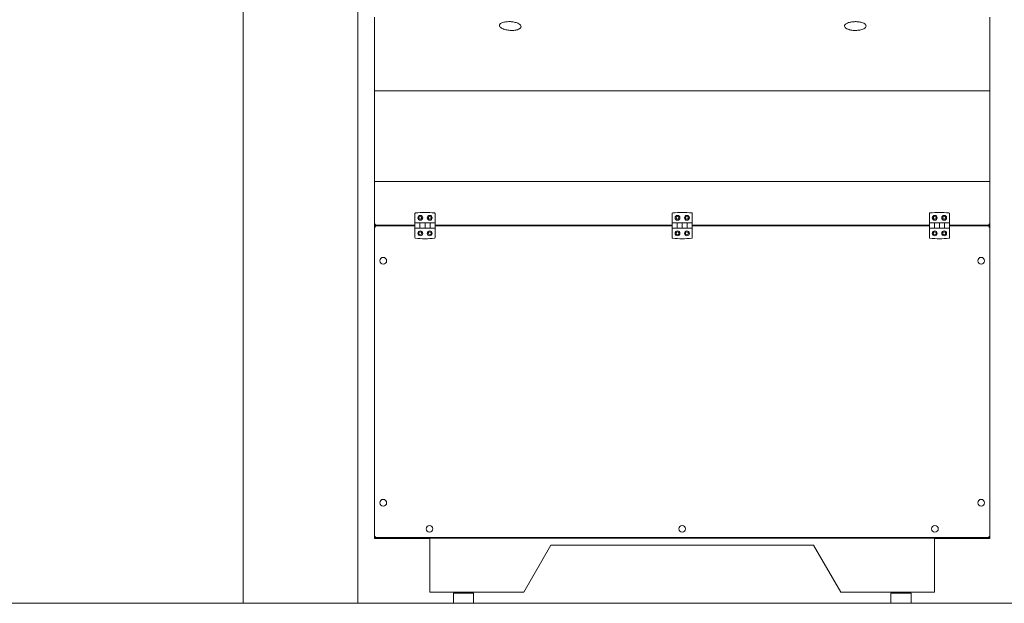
# Model space of a CAD drawing. Header units: millimetres. Extents: x 17747 to 112039, y -74980 to 446921.
# Tile 239 of 256: x 52622 to 54085, y 212307 to 213174. Entities that reach past the tile are written whole.
import ezdxf

# ---------------------------------------------------------------- set-up
doc = ezdxf.new("R2010")
doc.units = ezdxf.units.MM
doc.linetypes.add('phl_thick', pattern=[0])
doc.layers.add('VZT_21 ZAŘÍZENÍ - OBRYS', color=7, linetype='Continuous', lineweight=5)
doc.layers.add('VZT_50 POPIS - OBECNE', color=7, linetype='Continuous', lineweight=5)

msp = doc.modelspace()

# ---------------------------------------------------------------- linework, layer by layer
at = {"layer": 'VZT_21 ZAŘÍZENÍ - OBRYS'}
for p, q in [((53149.3, 212869.7), (53149.3, 213177.7)), ((54063.5, 213177.7), (54063.5, 212869.7)), ((53209.3, 212872.2), (53209.3, 212886)), ((53239.3, 212886), (53239.3, 212872.2)), ((53591.4, 212872.2), (53591.4, 212886)), ((53621.4, 212886), (53621.4, 212872.2)), ((53973.5, 212872.2), (53973.5, 212886)), ((54003.5, 212886), (54003.5, 212872.2)), ((53149.8, 212869.7), (53149.3, 212869.7)), ((53149.3, 212869.7), (53149.3, 212869.6)), ((53149.3, 212868.7), (53149.3, 212869.6)), ((53209.3, 212868.7), (53149.3, 212868.7)), ((53149.3, 212868.7), (53149.3, 212867.7)), ((53149.3, 212867.7), (53209.3, 212867.7)), ((53149.3, 212866.8), (53149.3, 212867.7)), ((53149.3, 212866.8), (53149.3, 212866.7)), ((53149.8, 212866.7), (53149.3, 212866.7)), ((53149.3, 212405.7), (53149.3, 212866.7)), ((53150.2, 212868.7), (53150.2, 212867.7)), ((53150.6, 212870.1), (53150.3, 212870.1)), ((53150.5, 212866.3), (53150.5, 212866.3)), ((53239.3, 212872.2), (53209.3, 212872.2)), ((53209.3, 212872.2), (53209.3, 212864.2)), ((53209.3, 212864.2), (53239.3, 212864.2)), ((53209.3, 212850.4), (53209.3, 212864.2)), ((53216.8, 212864.2), (53216.8, 212872.2)), ((53216.8, 212872.2), (53216.8, 212864.2)), ((53224.3, 212872.2), (53224.3, 212864.2)), ((53224.3, 212864.2), (53224.3, 212872.2)), ((53231.8, 212864.2), (53231.8, 212872.2)), ((53231.8, 212872.2), (53231.8, 212864.2)), ((53239.3, 212864.2), (53239.3, 212872.2)), ((53591.4, 212868.7), (53239.3, 212868.7)), ((53239.3, 212867.7), (53591.4, 212867.7)), ((53239.3, 212864.2), (53239.3, 212850.4)), ((53621.4, 212872.2), (53591.4, 212872.2)), ((53591.4, 212872.2), (53591.4, 212864.2)), ((53591.4, 212864.2), (53621.4, 212864.2)), ((53591.4, 212850.4), (53591.4, 212864.2)), ((53598.9, 212872.2), (53598.9, 212864.2)), ((53598.9, 212864.2), (53598.9, 212872.2)), ((53606.4, 212864.2), (53606.4, 212872.2)), ((53606.4, 212872.2), (53606.4, 212864.2)), ((53613.9, 212872.2), (53613.9, 212864.2)), ((53613.9, 212864.2), (53613.9, 212872.2)), ((53621.4, 212864.2), (53621.4, 212872.2)), ((53973.5, 212868.7), (53621.4, 212868.7)), ((53621.4, 212867.7), (53973.5, 212867.7)), ((53621.4, 212864.2), (53621.4, 212850.4)), ((54003.5, 212872.2), (53973.5, 212872.2)), ((53973.5, 212872.2), (53973.5, 212864.2)), ((53973.5, 212864.2), (54003.5, 212864.2)), ((53973.5, 212850.4), (53973.5, 212864.2)), ((53981, 212872.2), (53981, 212864.2)), ((53981, 212864.2), (53981, 212872.2)), ((53988.5, 212864.2), (53988.5, 212872.2)), ((53988.5, 212872.2), (53988.5, 212864.2)), ((53996, 212872.2), (53996, 212864.2)), ((53996, 212864.2), (53996, 212872.2)), ((54003.5, 212864.2), (54003.5, 212872.2)), ((54063.5, 212868.7), (54003.5, 212868.7)), ((54003.5, 212867.7), (54063.5, 212867.7)), ((54003.5, 212864.2), (54003.5, 212850.4)), ((54062.3, 212866.3), (54062.3, 212866.3)), ((54062.6, 212867.7), (54062.6, 212868.7)), ((54062.9, 212869.7), (54063.5, 212869.7)), ((54062.9, 212866.7), (54063.5, 212866.7)), ((54063.5, 212869.6), (54063.5, 212869.7)), ((54063.5, 212869.6), (54063.5, 212868.7)), ((54063.5, 212867.7), (54063.5, 212868.7)), ((54063.5, 212867.7), (54063.5, 212866.8)), ((54063.5, 212866.7), (54063.5, 212866.8)), ((54063.5, 212866.7), (54063.5, 212405.7)), ((53149.8, 212405.7), (53149.3, 212405.7)), ((53149.3, 212405.7), (53149.3, 212405.6)), ((53149.3, 212404.7), (53149.3, 212405.6)), ((54063.5, 212404.7), (53149.3, 212404.7)), ((53149.3, 212404.7), (53149.3, 212404.5)), ((53150.2, 212404.5), (53149.3, 212404.5)), ((53149.3, 212404.4), (53231.4, 212404.4)), ((53149.3, 212404.4), (53149.3, 212403.5)), ((53149.3, 212403.5), (53231.4, 212403.5)), ((53150.2, 212404.7), (53150.2, 212404.5)), ((53150.5, 212406.1), (53150.5, 212406)), ((53150.6, 212406.2), (53150.6, 212406.1)), ((53231.4, 212403.8), (53231.4, 212404.7)), ((53981.4, 212403.8), (53231.4, 212403.8)), ((53231.4, 212403.8), (53231.4, 212403.4)), ((53231.4, 212323.5), (53231.4, 212403.4)), ((53981.4, 212403.8), (53981.4, 212404.7)), ((53981.4, 212404.4), (54063.5, 212404.4)), ((53981.4, 212403.8), (53981.4, 212403.4)), ((53981.4, 212403.5), (54063.5, 212403.5)), ((53981.4, 212403.4), (53981.4, 212323.5)), ((54062.3, 212406.1), (54062.3, 212406)), ((54062.6, 212404.5), (54062.6, 212404.7)), ((54062.6, 212404.5), (54063.5, 212404.5)), ((54062.9, 212405.7), (54063.5, 212405.7)), ((54063.5, 212405.6), (54063.5, 212405.7)), ((54063.5, 212405.6), (54063.5, 212404.7)), ((54063.5, 212404.5), (54063.5, 212404.7)), ((54063.5, 212404.4), (54063.5, 212403.5)), ((53231.4, 212324.3), (53231.4, 212323.5)), ((53266.4, 212307.5), (53266.4, 212321.5)), ((53266.9, 212322), (53295.9, 212322)), ((53273.9, 212323.5), (53273.9, 212322)), ((53288.9, 212323.5), (53288.9, 212322)), ((53296.4, 212307.5), (53296.4, 212321.5)), ((53916.4, 212307.5), (53916.4, 212321.5)), ((53916.9, 212322), (53945.9, 212322)), ((53923.9, 212323.5), (53923.9, 212322)), ((53938.9, 212323.5), (53938.9, 212322)), ((53946.4, 212307.5), (53946.4, 212321.5)), ((53981.4, 212323.5), (53981.4, 212324.3)), ((53295.9, 212307), (53266.9, 212307)), ((53945.9, 212307), (53916.9, 212307))]:
    msp.add_line(p, q, dxfattribs=at)
for points in [[(54063.5, 213068.5), (53149.3, 213068.5)], [(54063.5, 212933.6), (53149.3, 212933.6)], [(53231.4, 212323.5), (53370.9, 212323.5), (53411.4, 212393.6), (53801.4, 212393.6), (53841.8, 212323.5), (53981.4, 212323.5)]]:
    msp.add_lwpolyline(points, dxfattribs=at)
for centre, radius in [((53217.3, 212879.7), 3.63), ((53217.3, 212879.7), 2.13), ((53231.3, 212879.7), 3.63), ((53231.3, 212879.7), 2.13), ((53599.4, 212879.7), 3.62), ((53599.4, 212879.7), 2.12), ((53613.4, 212879.7), 3.62), ((53613.4, 212879.7), 2.12), ((53981.5, 212879.7), 3.62), ((53981.5, 212879.7), 2.12), ((53995.5, 212879.7), 3.62), ((53995.5, 212879.7), 2.12), ((53217.3, 212856.7), 3.62), ((53231.3, 212856.7), 3.62), ((53599.4, 212856.7), 3.63), ((53613.4, 212856.7), 3.63), ((53981.5, 212856.7), 3.63), ((53995.5, 212856.7), 3.63), ((53217.3, 212856.7), 2.12), ((53231.3, 212856.7), 2.12), ((53599.4, 212856.7), 2.13), ((53613.4, 212856.7), 2.13), ((53981.5, 212856.7), 2.13), ((53995.5, 212856.7), 2.13), ((53162.3, 212816), 5), ((54050.5, 212816), 5), ((53162.3, 212456.4), 5), ((54050.5, 212456.4), 5), ((53231, 212417.7), 5), ((53606.4, 212417.7), 5), ((53981.8, 212417.7), 5)]:
    msp.add_circle(centre, radius, dxfattribs=at)
for centre, radius, start, end in [((53210.3, 212886), 1, 95.7806, 180), ((53224.3, 212747.7), 140, 84.2194, 95.7806), ((53238.3, 212886), 1, 0, 84.2194), ((53592.4, 212886), 1, 95.7806, 180), ((53606.4, 212747.7), 140, 84.2194, 95.7806), ((53620.4, 212886), 1, 0, 84.2194), ((53974.5, 212886), 1, 95.7806, 180), ((53988.5, 212747.7), 140, 84.2194, 95.7806), ((54002.5, 212886), 1, 0, 84.2194), ((53210.3, 212850.4), 1, 180, 264.2194), ((53224.3, 212988.7), 140, 264.2194, 275.7806), ((53238.3, 212850.4), 1, 275.7806, 0), ((53592.4, 212850.4), 1, 180, 264.2194), ((53606.4, 212988.7), 140, 264.2194, 275.7806), ((53620.4, 212850.4), 1, 275.7806, 0), ((53974.5, 212850.4), 1, 180, 264.2194), ((53988.5, 212988.7), 140, 264.2194, 275.7806), ((54002.5, 212850.4), 1, 275.7806, 0), ((53266.9, 212321.5), 0.5, 90, 180), ((53295.9, 212321.5), 0.5, 0, 90), ((53916.9, 212321.5), 0.5, 90, 180), ((53945.9, 212321.5), 0.5, 0, 90), ((53266.9, 212307.5), 0.5, 180, 270), ((53295.9, 212307.5), 0.5, 270, 0), ((53916.9, 212307.5), 0.5, 180, 270), ((53945.9, 212307.5), 0.5, 270, 0)]:
    msp.add_arc(centre, radius, start, end, dxfattribs=at)
for points, knots in [([(53351.3, 213171.2), (53349.6, 213171.3), (53347.9, 213171.2), (53344.6, 213171), (53343, 213170.7), (53340.4, 213170.1), (53339.4, 213169.7), (53337.8, 213169), (53337.2, 213168.7), (53336.3, 213168), (53336, 213167.7), (53335.4, 213167), (53335.3, 213166.7), (53335.1, 213166.2), (53335, 213165.9), (53335, 213165.7)], [-1.679434, -1.679434, -1.679434, -1.679434, -1.178447, -1.178447, -0.70852, -0.70852, -0.414815, -0.414815, -0.231249, -0.231249, -0.116521, -0.116521, -0.044816, -0.044816, 0, 0, 0, 0]), ([(53366.9, 213163.7), (53367, 213164.5), (53366.7, 213165.2), (53365.9, 213166.3), (53365.5, 213166.7), (53364.2, 213167.8), (53363.3, 213168.3), (53360.6, 213169.5), (53358.8, 213170.1), (53355.8, 213170.7), (53354.7, 213170.9), (53352.8, 213171.1), (53352.1, 213171.1), (53351.3, 213171.2)], [-1.681982, -1.681982, -1.681982, -1.681982, -1.532706, -1.532706, -1.38343, -1.38343, -1.084878, -1.084878, -0.546644, -0.546644, -0.210248, -0.210248, 0, 0, 0, 0]), ([(53863.5, 213171.2), (53861.7, 213171.2), (53860, 213171), (53856.7, 213170.6), (53855.1, 213170.2), (53852.6, 213169.4), (53851.6, 213169), (53850.1, 213168.2), (53849.5, 213167.8), (53848.6, 213167.1), (53848.3, 213166.8), (53847.8, 213166.1), (53847.7, 213165.8), (53847.5, 213165.2), (53847.5, 213164.9), (53847.5, 213164.7)], [-1.679434, -1.679434, -1.679434, -1.679434, -1.178447, -1.178447, -0.70852, -0.70852, -0.414815, -0.414815, -0.231249, -0.231249, -0.116521, -0.116521, -0.044816, -0.044816, 0, 0, 0, 0]), ([(53879.5, 213164.7), (53879.5, 213165.5), (53879.1, 213166.2), (53878.3, 213167.2), (53877.9, 213167.6), (53876.5, 213168.6), (53875.5, 213169), (53872.8, 213170.1), (53870.9, 213170.5), (53867.9, 213171), (53866.8, 213171.1), (53864.9, 213171.2), (53864.2, 213171.2), (53863.5, 213171.2)], [-1.681982, -1.681982, -1.681982, -1.681982, -1.532706, -1.532706, -1.38343, -1.38343, -1.084878, -1.084878, -0.546644, -0.546644, -0.210248, -0.210248, 0, 0, 0, 0]), ([(53335, 213165.7), (53334.9, 213164.8), (53335.3, 213164.1), (53336, 213163.1), (53336.5, 213162.7), (53337.7, 213161.8), (53338.5, 213161.3), (53339.9, 213160.6), (53340.5, 213160.4), (53341.4, 213160), (53341.7, 213159.9), (53342.7, 213159.6), (53343.4, 213159.4), (53345.3, 213158.9), (53346.4, 213158.7), (53348.6, 213158.4), (53349.6, 213158.3), (53350.6, 213158.2)], [-1.676041, -1.676041, -1.676041, -1.676041, -1.527292, -1.527292, -1.378544, -1.378544, -1.110377, -1.110377, -0.942773, -0.942773, -0.83802, -0.83802, -0.628515, -0.628515, -0.293307, -0.293307, 0, 0, 0, 0]), ([(53350.6, 213158.2), (53351.3, 213158.2), (53352, 213158.1), (53353.9, 213158.1), (53355.1, 213158.1), (53358.1, 213158.4), (53359.9, 213158.7), (53362.7, 213159.6), (53363.8, 213160), (53365.2, 213161), (53365.6, 213161.3), (53366.5, 213162.3), (53366.9, 213162.9), (53366.9, 213163.7)], [-1.681982, -1.681982, -1.681982, -1.681982, -1.471734, -1.471734, -1.135338, -1.135338, -0.597103, -0.597103, -0.298552, -0.298552, -0.149276, -0.149276, 0, 0, 0, 0]), ([(53847.5, 213164.7), (53847.5, 213163.9), (53847.9, 213163.2), (53848.7, 213162.2), (53849.1, 213161.9), (53850.4, 213161), (53851.3, 213160.5), (53852.7, 213160), (53853.2, 213159.8), (53854.2, 213159.5), (53854.5, 213159.4), (53855.6, 213159.1), (53856.3, 213158.9), (53858.1, 213158.6), (53859.3, 213158.4), (53861.4, 213158.2), (53862.4, 213158.2), (53863.5, 213158.2)], [-1.676041, -1.676041, -1.676041, -1.676041, -1.527292, -1.527292, -1.378544, -1.378544, -1.110377, -1.110377, -0.942773, -0.942773, -0.83802, -0.83802, -0.628515, -0.628515, -0.293307, -0.293307, 0, 0, 0, 0]), ([(53863.5, 213158.2), (53864.2, 213158.2), (53864.9, 213158.2), (53866.8, 213158.3), (53867.9, 213158.4), (53870.9, 213158.8), (53872.8, 213159.3), (53875.5, 213160.3), (53876.5, 213160.8), (53877.9, 213161.8), (53878.3, 213162.2), (53879.1, 213163.2), (53879.5, 213163.9), (53879.5, 213164.7)], [-1.681982, -1.681982, -1.681982, -1.681982, -1.471734, -1.471734, -1.135338, -1.135338, -0.597103, -0.597103, -0.298552, -0.298552, -0.149276, -0.149276, 0, 0, 0, 0]), ([(53149.3, 212868.7), (53149.7, 212868.7), (53150.1, 212869.1), (53150.5, 212869.7), (53150.7, 212870), (53150.8, 212870.2), (53151, 212870.4)], [-1, -1, -1, -1, -0.246936, -0.246936, -0.246936, 0, 0, 0, 0]), ([(53150.5, 212870.1), (53150.2, 212869.8), (53149.8, 212869.6), (53149.4, 212869.6), (53149.4, 212869.6), (53149.3, 212869.6), (53149.3, 212869.6)], [0.2447146, 0.2447146, 0.2447146, 0.2447146, 0.9092253, 0.9092253, 0.9092253, 1, 1, 1, 1]), ([(53149.3, 212867.7), (53149.7, 212867.7), (53150.1, 212867.3), (53150.5, 212866.6), (53150.7, 212866.4), (53150.8, 212866.2), (53151, 212866)], [-1, -1, -1, -1, -0.246936, -0.246936, -0.246936, 0, 0, 0, 0]), ([(53151, 212866), (53150.4, 212866.4), (53149.9, 212866.7), (53149.4, 212866.8), (53149.4, 212866.8), (53149.3, 212866.8), (53149.3, 212866.8)], [0, 0, 0, 0, 0.909225, 0.909225, 0.909225, 1, 1, 1, 1]), ([(53149.4, 212869.8), (53149.5, 212870), (53149.9, 212870.1), (53150.3, 212870.2), (53150.5, 212870.3), (53150.7, 212870.3), (53151, 212870.4)], [-0.7752376, -0.7752376, -0.7752376, -0.7752376, -0.2469362, -0.2469362, -0.2469362, 0, 0, 0, 0]), ([(53149.4, 212866.5), (53149.5, 212866.4), (53149.9, 212866.3), (53150.3, 212866.2), (53150.5, 212866.1), (53150.7, 212866), (53151, 212866)], [-0.7752376, -0.7752376, -0.7752376, -0.7752376, -0.2469362, -0.2469362, -0.2469362, 0, 0, 0, 0]), ([(54063.5, 212868.7), (54063, 212868.7), (54062.6, 212869.1), (54062.2, 212869.7), (54062, 212870), (54061.9, 212870.2), (54061.8, 212870.4)], [-1, -1, -1, -1, -0.246936, -0.246936, -0.246936, 0, 0, 0, 0]), ([(54061.8, 212870.4), (54062.3, 212870), (54062.8, 212869.7), (54063.3, 212869.6), (54063.4, 212869.6), (54063.4, 212869.6), (54063.5, 212869.6)], [0, 0, 0, 0, 0.909225, 0.909225, 0.909225, 1, 1, 1, 1]), ([(54063.3, 212869.8), (54063.2, 212870), (54062.8, 212870.1), (54062.4, 212870.2), (54062.2, 212870.3), (54062, 212870.3), (54061.8, 212870.4)], [-0.7752376, -0.7752376, -0.7752376, -0.7752376, -0.2469362, -0.2469362, -0.2469362, 0, 0, 0, 0]), ([(54063.5, 212867.7), (54063, 212867.7), (54062.6, 212867.3), (54062.2, 212866.6), (54062, 212866.4), (54061.9, 212866.2), (54061.8, 212866)], [-1, -1, -1, -1, -0.246936, -0.246936, -0.246936, 0, 0, 0, 0]), ([(54061.8, 212866), (54062.3, 212866.4), (54062.8, 212866.7), (54063.3, 212866.8), (54063.4, 212866.8), (54063.4, 212866.8), (54063.5, 212866.8)], [0, 0, 0, 0, 0.909225, 0.909225, 0.909225, 1, 1, 1, 1]), ([(54063.3, 212866.5), (54063.2, 212866.4), (54062.8, 212866.3), (54062.4, 212866.2), (54062.2, 212866.1), (54062, 212866), (54061.8, 212866)], [-0.7752376, -0.7752376, -0.7752376, -0.7752376, -0.2469362, -0.2469362, -0.2469362, 0, 0, 0, 0]), ([(53149.3, 212404.7), (53149.7, 212404.7), (53150.1, 212405.1), (53150.5, 212405.7), (53150.7, 212406), (53150.8, 212406.2), (53151, 212406.4)], [-1, -1, -1, -1, -0.246936, -0.246936, -0.246936, 0, 0, 0, 0]), ([(53150.6, 212406.1), (53150.2, 212405.8), (53149.8, 212405.6), (53149.4, 212405.6), (53149.4, 212405.6), (53149.3, 212405.6), (53149.3, 212405.6)], [0.2352941, 0.2352941, 0.2352941, 0.2352941, 0.9092253, 0.9092253, 0.9092253, 1, 1, 1, 1]), ([(53149.8, 212404.5), (53149.7, 212404.4), (53149.5, 212404.4), (53149.4, 212404.4), (53149.4, 212404.4), (53149.3, 212404.4), (53149.3, 212404.4)], [0.6782775, 0.6782775, 0.6782775, 0.6782775, 0.9092253, 0.9092253, 0.9092253, 1, 1, 1, 1]), ([(53149.4, 212405.8), (53149.5, 212406), (53149.9, 212406.1), (53150.3, 212406.2), (53150.5, 212406.3), (53150.7, 212406.3), (53151, 212406.4)], [-0.7752376, -0.7752376, -0.7752376, -0.7752376, -0.2469362, -0.2469362, -0.2469362, 0, 0, 0, 0]), ([(53150.2, 212404.7), (53150.2, 212404.6), (53150.2, 212404.6), (53150.2, 212404.6), (53150.2, 212404.5), (53150.2, 212404.5), (53150.2, 212404.5)], [0.7142857, 0.7142857, 0.7142857, 0.7142857, 0.9092253, 0.9092253, 0.9092253, 1, 1, 1, 1]), ([(54063.5, 212404.7), (54063, 212404.7), (54062.6, 212405.1), (54062.2, 212405.7), (54062, 212406), (54061.9, 212406.2), (54061.8, 212406.4)], [-1, -1, -1, -1, -0.246936, -0.246936, -0.246936, 0, 0, 0, 0]), ([(54061.8, 212406.4), (54062.3, 212406), (54062.8, 212405.7), (54063.3, 212405.6), (54063.4, 212405.6), (54063.4, 212405.6), (54063.5, 212405.6)], [0, 0, 0, 0, 0.909225, 0.909225, 0.909225, 1, 1, 1, 1]), ([(54063.3, 212405.8), (54063.2, 212406), (54062.8, 212406.1), (54062.4, 212406.2), (54062.2, 212406.3), (54062, 212406.3), (54061.8, 212406.4)], [-0.7752376, -0.7752376, -0.7752376, -0.7752376, -0.2469362, -0.2469362, -0.2469362, 0, 0, 0, 0]), ([(54062.5, 212404.7), (54062.5, 212404.6), (54062.5, 212404.6), (54062.5, 212404.6), (54062.6, 212404.5), (54062.6, 212404.5), (54062.6, 212404.5)], [0.7142857, 0.7142857, 0.7142857, 0.7142857, 0.9092253, 0.9092253, 0.9092253, 1, 1, 1, 1]), ([(54062.9, 212404.5), (54063, 212404.4), (54063.2, 212404.4), (54063.3, 212404.4), (54063.4, 212404.4), (54063.4, 212404.4), (54063.5, 212404.4)], [0.6782775, 0.6782775, 0.6782775, 0.6782775, 0.9092253, 0.9092253, 0.9092253, 1, 1, 1, 1])]:
    msp.add_open_spline(points, degree=3, knots=knots, dxfattribs=at)
for points in [[(53149.3, 212869.7), (53149.3, 212869.7), (53149.3, 212869.8), (53149.4, 212869.8)], [(53149.3, 212866.7), (53149.3, 212866.6), (53149.3, 212866.6), (53149.4, 212866.5)], [(53150.5, 212870.1), (53150.4, 212870), (53150.3, 212870), (53150.2, 212869.9)], [(53151, 212866), (53150.7, 212866.2), (53150.4, 212866.3), (53150.2, 212866.5)], [(54061.8, 212870.4), (54062, 212870.2), (54062.3, 212870.1), (54062.5, 212869.9)], [(54061.8, 212866), (54062, 212866.2), (54062.3, 212866.3), (54062.5, 212866.5)], [(54063.5, 212869.7), (54063.5, 212869.7), (54063.4, 212869.8), (54063.3, 212869.8)], [(54063.5, 212866.7), (54063.5, 212866.6), (54063.4, 212866.6), (54063.3, 212866.5)], [(53149.3, 212405.7), (53149.3, 212405.7), (53149.3, 212405.8), (53149.4, 212405.8)], [(53150.6, 212406.2), (53150.4, 212406.1), (53150.3, 212406), (53150.2, 212405.9)], [(54061.8, 212406.4), (54062, 212406.2), (54062.3, 212406.1), (54062.5, 212405.9)], [(54063.5, 212405.7), (54063.5, 212405.7), (54063.4, 212405.8), (54063.3, 212405.8)]]:
    msp.add_open_spline(points, degree=3, dxfattribs=at)
at = {"layer": 'VZT_50 POPIS - OBECNE', "color": 8, "linetype": 'phl_thick'}
for p, q in [((52954.3, 212307), (52954.3, 214577)), ((53124.3, 212307), (53124.3, 214407)), ((50955.2, 212307), (59685.1, 212307))]:
    msp.add_line(p, q, dxfattribs=at)

doc.saveas('drawing.dxf')
